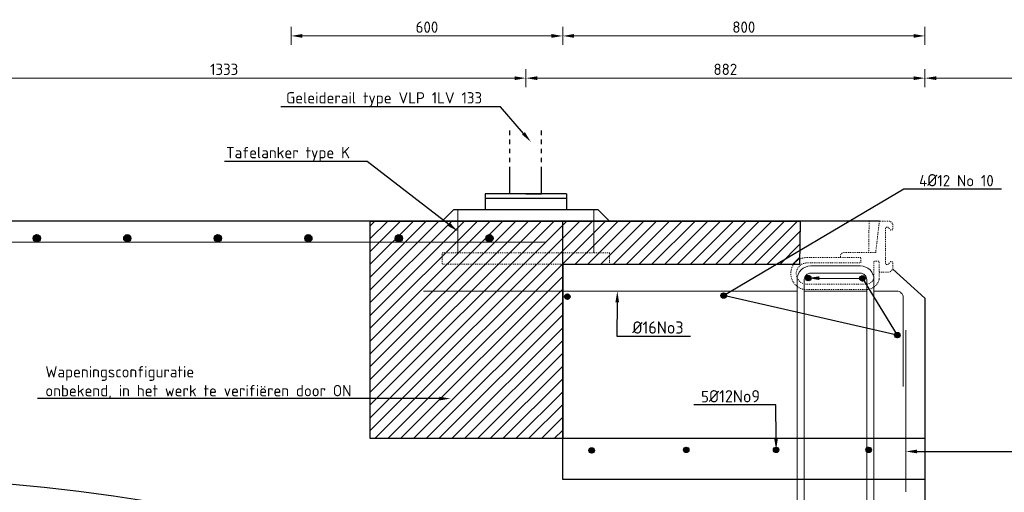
# Model space of a CAD drawing. Header units: millimetres. Extents: x -8028558 to 327273, y -63352 to 83293.
# Tile 145 of 195: x 291044 to 293219, y -18852 to -17807. Entities that reach past the tile are written whole.
import ezdxf
from ezdxf import colors
from ezdxf.entities.mleader import LeaderData, LeaderLine
from ezdxf.math import Vec2, Vec3

# ---------------------------------------------------------------- set-up
doc = ezdxf.new("R2010")
doc.units = ezdxf.units.MM
doc.linetypes.add('NLCS-HIDDEN', pattern=[4, 2, -2])
doc.linetypes.add('ZZ-HIDDEN-SO', pattern=[4, 2, -2])
for name, color, linetype, lineweight in [('B-CO-BC-BETONVORM-GD', 90, 'Continuous', 25), ('B-CO-BC-BETONVORM-GN', 10, 'ZZ-HIDDEN-SO', 13), ('B-CO-BC-BETONVORM-M', 7, 'Continuous', 18), ('B-CO-BC-STORTNAAD-GD', 10, 'BC-STORTNAAD', 25), ('B-CO-BC-WAPENING-G', 170, 'Continuous', 18), ('B-CO-BC-WAPENING-GD', 130, 'Continuous', 25), ('B-CO-BC-WAPENING_HOOFDWAPENING-G', 170, 'Continuous', 18), ('B-CO-KL-OVERIG_MANTELBUIS-GD', 8, 'Continuous', 25), ('B-CO-SC-STAALVORM-A', 252, 'Continuous', 18), ('B-CO-SC-STAALVORM-AD', 252, 'Continuous', 18), ('B-CO-SC-STAALVORM-GN', 10, 'NLCS-HIDDEN', 13), ('B-WE-BV-GELEIDECONSTRUCTIE_GELEIDERAIL-GD', 210, 'Continuous', 25), ('X-XX-AL-M', 7, 'Continuous', 18), ('X-XX-AL-VERWIJZING-T25', 7, 'Continuous', 25)]:
    doc.layers.add(name, color=color, linetype=linetype, lineweight=lineweight)
doc.layers.add('X-XX-AL-VERWIJZING_VBK_AFGEWEZEN-GD', color=7, linetype='Continuous', lineweight=25, true_color=0xd10000, transparency=0.7)
doc.styles.add('NLCS-ISO-MM10-T25', font='NLCS-ISO.ttf', dxfattribs={"height": 25})
doc.linetypes.add('BC-STORTNAAD', pattern='A,15,-1,[175,NLCS.SHX,S=1,R=0,X=0,Y=0],-1', length=17)
doc.dimstyles.new('NLCS-MM10-T25-PIJL_L0_H0', dxfattribs={"dimscale": 10, "dimtxt": 2.5, "dimasz": 2.5, "dimexe": 2, "dimexo": 2, "dimgap": 0.7, "dimtad": 1, "dimdec": 0, "dimzin": 0, "dimdsep": 46, "dimtxsty": 'NLCS-ISO-MM10-T25', "dimcen": 0, "dimdle": 2, "dimclrd": 256, "dimclre": 256, "dimclrt": 256, "dimadec": 0, "dimazin": 0, "dimtfac": 1, "dimtdec": 3, "dimtofl": 0, "dimtmove": 0, "dimatfit": 3, "dimfxl": 2, "dimfxlon": 1, "dimtfillclr": 256, "dimtolj": 1, "dimtzin": 0, "dimlwd": -1, "dimlwe": -1, "dimarcsym": 0})
doc.dimstyles.new('NLCS-MM10-T25-PIJL_L0_H4', dxfattribs={"dimscale": 10, "dimtxt": 2.5, "dimasz": 2.5, "dimexe": 2, "dimexo": 2, "dimgap": 0.7, "dimtad": 1, "dimdec": 0, "dimzin": 0, "dimdsep": 46, "dimtxsty": 'NLCS-ISO-MM10-T25', "dimcen": 0, "dimdle": 2, "dimclrd": 256, "dimclre": 256, "dimclrt": 256, "dimadec": 4, "dimazin": 0, "dimtfac": 1, "dimtdec": 3, "dimtofl": 0, "dimtmove": 0, "dimatfit": 3, "dimfxl": 2, "dimfxlon": 1, "dimtfillclr": 256, "dimtolj": 1, "dimtzin": 0, "dimlwd": -1, "dimlwe": -1, "dimarcsym": 0})
pattern_1 = [(45, (42071.903, 649.2284), (-2.828427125, 2.828427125), []), (45, (42071.903, 651.6568), (-2.828427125, 2.828427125), []), (45, (42071.903, 651.7568), (-2.828427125, 2.828427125), []), (45, (42071.903, 651.8568), (-2.828427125, 2.828427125), [])]
pattern_2 = [(45, (42059.471, 708.551), (-2.828427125, 2.828427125), []), (45, (42059.471, 710.9792), (-2.828427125, 2.828427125), []), (45, (42059.471, 711.0792), (-2.828427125, 2.828427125), []), (45, (42059.471, 711.1792), (-2.828427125, 2.828427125), [])]

# ---------------------------------------------------------------- blocks, each defined once
blk = doc.blocks.new('*D1891')
at = {"layer": 'X-XX-AL-M', "transparency": 16777216}
for p, q in [((293043.9, -17956.5), (293043.9, -17916.5)), ((293610.9, -17956.5), (293610.9, -17916.5)), ((293068.9, -17936.5), (293585.9, -17936.5))]:
    blk.add_line(p, q, dxfattribs=at)
for points in [[(293068.9, -17932.4), (293068.9, -17940.7), (293043.9, -17936.5)], [(293585.9, -17932.4), (293585.9, -17940.7), (293610.9, -17936.5)]]:
    blk.add_solid(points, dxfattribs=at)
at = {"layer": 'X-XX-AL-M', "transparency": 16777216, "insert": (293327.4, -17917), "char_height": 25, "attachment_point": 5, "style": 'NLCS-ISO-MM10-T25'}
blk.add_mtext('\\A1;Var.', dxfattribs=at)
blk = doc.blocks.new('*D2098')
at = {"layer": 'B-CO-BC-BETONVORM-M', "transparency": 16777216}
for p, q in [((291643.9, -17863.2), (291643.9, -17823.2)), ((292243.9, -17863.2), (292243.9, -17823.2)), ((291668.9, -17843.2), (292218.9, -17843.2))]:
    blk.add_line(p, q, dxfattribs=at)
for points in [[(291668.9, -17839), (291668.9, -17847.3), (291643.9, -17843.2)], [(292218.9, -17839), (292218.9, -17847.3), (292243.9, -17843.2)]]:
    blk.add_solid(points, dxfattribs=at)
at = {"layer": 'B-CO-BC-BETONVORM-M', "transparency": 16777216, "insert": (291943.9, -17823.7), "char_height": 25, "attachment_point": 5, "style": 'NLCS-ISO-MM10-T25'}
blk.add_mtext('\\A1;600', dxfattribs=at)
blk = doc.blocks.new('*D2099')
at = {"layer": 'B-CO-BC-BETONVORM-M', "transparency": 16777216}
for p, q in [((292243.9, -17863.2), (292243.9, -17823.2)), ((293043.9, -17863.2), (293043.9, -17823.2)), ((292268.9, -17843.2), (293018.9, -17843.2))]:
    blk.add_line(p, q, dxfattribs=at)
for points in [[(292268.9, -17839), (292268.9, -17847.3), (292243.9, -17843.2)], [(293018.9, -17839), (293018.9, -17847.3), (293043.9, -17843.2)]]:
    blk.add_solid(points, dxfattribs=at)
at = {"layer": 'B-CO-BC-BETONVORM-M', "transparency": 16777216, "insert": (292643.9, -17823.7), "char_height": 25, "attachment_point": 5, "style": 'NLCS-ISO-MM10-T25'}
blk.add_mtext('\\A1;800', dxfattribs=at)
blk = doc.blocks.new('*D2097')
at = {"layer": 'X-XX-AL-M', "transparency": 16777216}
for p, q in [((292243.9, -18964.2), (292243.9, -19004.2)), ((292313.9, -18964.2), (292313.9, -19004.2)), ((292268.9, -18984.2), (292288.9, -18984.2))]:
    blk.add_line(p, q, dxfattribs=at)
for points in [[(292268.9, -18980.1), (292268.9, -18988.4), (292243.9, -18984.2)], [(292288.9, -18980.1), (292288.9, -18988.4), (292313.9, -18984.2)]]:
    blk.add_solid(points, dxfattribs=at)
at = {"layer": 'X-XX-AL-M', "transparency": 16777216, "insert": (292278.9, -18964.7), "char_height": 25, "attachment_point": 5, "style": 'NLCS-ISO-MM10-T25'}
blk.add_mtext('\\A1;70', dxfattribs=at)
blk = doc.blocks.new('geleiderailconstructie')
at = {"layer": 'B-WE-BV-GELEIDECONSTRUCTIE_GELEIDERAIL-GD', "flags": 128}
for points in [[(-28291.3, -6868.1), (-28291.3, -6858.1)], [(-28221.3, -6868.1), (-28221.3, -6858.1)], [(-28291.3, -6888.1), (-28291.3, -6878.1)], [(-28221.3, -6888.1), (-28221.3, -6878.1)], [(-28291.3, -6908.1), (-28291.3, -6898.1)], [(-28221.3, -6908.1), (-28221.3, -6898.1)], [(-28291.3, -6928.1), (-28291.3, -6918.1)], [(-28256.3, -6998.1), (-28291.3, -6998.1), (-28291.3, -6938.1)], [(-28256.3, -6998.1), (-28221.3, -6998.1), (-28221.3, -6938.1)], [(-28221.3, -6928.1), (-28221.3, -6918.1)], [(-28346.3, -6998.1), (-28166.3, -6998.1)], [(-28346.3, -6998.1), (-28346.3, -7033.1)], [(-28166.3, -6998.1), (-28166.3, -7033.1)], [(-28346.3, -7008.1), (-28166.3, -7008.1)], [(-28416.3, -7033.1), (-28441.3, -7058.1)], [(-28416.3, -7033.1), (-28096.3, -7033.1)], [(-28096.3, -7033.1), (-28071.3, -7058.1)]]:
    blk.add_lwpolyline(points, dxfattribs=at)
blk = doc.blocks.new('*D2105')
at = {"layer": 'B-CO-BC-BETONVORM-M', "transparency": 16777216}
for p, q in [((292162.4, -17956.5), (292162.4, -17916.5)), ((293043.9, -17956.5), (293043.9, -17916.5)), ((292187.4, -17936.5), (293018.9, -17936.5))]:
    blk.add_line(p, q, dxfattribs=at)
for points in [[(292187.4, -17932.4), (292187.4, -17940.7), (292162.4, -17936.5)], [(293018.9, -17932.4), (293018.9, -17940.7), (293043.9, -17936.5)]]:
    blk.add_solid(points, dxfattribs=at)
at = {"layer": 'B-CO-BC-BETONVORM-M', "transparency": 16777216, "insert": (292603.1, -17917), "char_height": 25, "attachment_point": 5, "style": 'NLCS-ISO-MM10-T25'}
blk.add_mtext('\\A1;882', dxfattribs=at)
blk = doc.blocks.new('*D2110')
at = {"layer": 'B-CO-BC-BETONVORM-M', "transparency": 16777216}
for p, q in [((290829.4, -17956.5), (290829.4, -17916.5)), ((292162.4, -17956.5), (292162.4, -17916.5)), ((290854.4, -17936.5), (292137.4, -17936.5))]:
    blk.add_line(p, q, dxfattribs=at)
for points in [[(290854.4, -17932.4), (290854.4, -17940.7), (290829.4, -17936.5)], [(292137.4, -17932.4), (292137.4, -17940.7), (292162.4, -17936.5)]]:
    blk.add_solid(points, dxfattribs=at)
at = {"layer": 'B-CO-BC-BETONVORM-M', "transparency": 16777216, "insert": (291495.9, -17917), "char_height": 25, "attachment_point": 5, "style": 'NLCS-ISO-MM10-T25'}
blk.add_mtext('\\A1;1333', dxfattribs=at)

msp = doc.modelspace()

# ---------------------------------------------------------------- hatches: boundary and pattern name
at = {"layer": 'B-CO-SC-STAALVORM-A'}
h = msp.add_hatch(dxfattribs=at)
h.set_pattern_fill('ACO-STAAL', color=256, pattern_type=2)
h.set_pattern_definition([(45, (307740.3067, -10258.348), (-2.8284271, 2.8284271), []), (45, (307740.3067, -10255.9198), (-2.8284271, 2.8284271), []), (45, (307740.3067, -10255.8198), (-2.8284271, 2.8284271), []), (45, (307740.3067, -10255.7198), (-2.8284271, 2.8284271), [])])
h.paths.add_polyline_path([(291073.9, -18290.4, -1), (291089.9, -18290.4, -1)])
h = msp.add_hatch(dxfattribs=at)
h.set_pattern_fill('ACO-STAAL', color=256, pattern_type=2)
h.set_pattern_definition([(45, (307540.3067, -10258.348), (-2.8284271, 2.8284271), []), (45, (307540.3067, -10255.9198), (-2.8284271, 2.8284271), []), (45, (307540.3067, -10255.8198), (-2.8284271, 2.8284271), []), (45, (307540.3067, -10255.7198), (-2.8284271, 2.8284271), [])])
h.paths.add_polyline_path([(291273.9, -18290.4, -1), (291289.9, -18290.4, -1)])
h = msp.add_hatch(dxfattribs=at)
h.set_pattern_fill('ACO-STAAL', color=256, pattern_type=2)
h.set_pattern_definition([(45, (308540.3067, -10258.348), (-2.8284271, 2.8284271), []), (45, (308540.3067, -10255.9198), (-2.8284271, 2.8284271), []), (45, (308540.3067, -10255.8198), (-2.8284271, 2.8284271), []), (45, (308540.3067, -10255.7198), (-2.8284271, 2.8284271), [])])
h.paths.add_polyline_path([(291473.9, -18290.4, -1), (291489.9, -18290.4, -1)])
h = msp.add_hatch(dxfattribs=at)
h.set_pattern_fill('ACO-STAAL', color=256, pattern_type=2)
h.set_pattern_definition([(45, (308340.3067, -10258.348), (-2.8284271, 2.8284271), []), (45, (308340.3067, -10255.9198), (-2.8284271, 2.8284271), []), (45, (308340.3067, -10255.8198), (-2.8284271, 2.8284271), []), (45, (308340.3067, -10255.7198), (-2.8284271, 2.8284271), [])])
h.paths.add_polyline_path([(291673.9, -18290.4, -1), (291689.9, -18290.4, -1)])
h = msp.add_hatch(dxfattribs=at)
h.set_pattern_fill('ACO-STAAL', color=256, pattern_type=2)
h.set_pattern_definition([(45, (308140.3067, -10258.348), (-2.8284271, 2.8284271), []), (45, (308140.3067, -10255.9198), (-2.8284271, 2.8284271), []), (45, (308140.3067, -10255.8198), (-2.8284271, 2.8284271), []), (45, (308140.3067, -10255.7198), (-2.8284271, 2.8284271), [])])
h.paths.add_polyline_path([(291873.9, -18290.4, -1), (291889.9, -18290.4, -1)])
h = msp.add_hatch(dxfattribs=at)
h.set_pattern_fill('ACO-STAAL', color=256, pattern_type=2)
h.set_pattern_definition([(45, (308740.3067, -10258.348), (-2.8284271, 2.8284271), []), (45, (308740.3067, -10255.9198), (-2.8284271, 2.8284271), []), (45, (308740.3067, -10255.8198), (-2.8284271, 2.8284271), []), (45, (308740.3067, -10255.7198), (-2.8284271, 2.8284271), [])])
h.paths.add_polyline_path([(292073.9, -18290.4, -1), (292089.9, -18290.4, -1)])
at = {"layer": 'B-CO-SC-STAALVORM-AD'}
h = msp.add_hatch(dxfattribs=at)
h.set_pattern_fill('ACO-STAAL', color=256, pattern_type=2)
h.set_pattern_definition(pattern_2)
h.paths.add_polyline_path([(292792.1, -18378.4, 1), (292780.1, -18378.4, 1)])
h = msp.add_hatch(dxfattribs=at)
h.set_pattern_fill('ACO-STAAL', color=256, pattern_type=2)
h.set_pattern_definition(pattern_2)
h.paths.add_polyline_path([(292912, -18379.1, 1), (292900, -18379.1, 1)])
h = msp.add_hatch(dxfattribs=at)
h.set_pattern_fill('ACO-STAAL', color=256, pattern_type=2)
h.set_pattern_definition([(45, (41594.974, 987.7553), (-2.828427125, 2.828427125), []), (45, (41594.974, 990.1837), (-2.828427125, 2.828427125), []), (45, (41594.974, 990.2837), (-2.828427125, 2.828427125), []), (45, (41594.974, 990.3837), (-2.828427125, 2.828427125), [])])
h.paths.add_polyline_path([(292260.1, -18419.5, 1), (292248.1, -18419.5, 1)])
h = msp.add_hatch(dxfattribs=at)
h.set_pattern_fill('ACO-STAAL', color=256, pattern_type=2)
h.set_pattern_definition([(45, (42059.471, 736.483), (-2.828427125, 2.828427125), []), (45, (42059.471, 738.9113), (-2.828427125, 2.828427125), []), (45, (42059.471, 739.0113), (-2.828427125, 2.828427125), []), (45, (42059.471, 739.1113), (-2.828427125, 2.828427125), [])])
h.paths.add_polyline_path([(292605.4, -18417, 1), (292593.4, -18417, 1)])
h = msp.add_hatch(dxfattribs=at)
h.set_pattern_fill('ACO-STAAL', color=256, pattern_type=2)
h.set_pattern_definition([(45, (42083.7073, 823.265), (-2.828427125, 2.828427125), []), (45, (42083.7073, 825.6935), (-2.828427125, 2.828427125), []), (45, (42083.7073, 825.7935), (-2.828427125, 2.828427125), []), (45, (42083.7073, 825.8935), (-2.828427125, 2.828427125), [])])
h.paths.add_polyline_path([(292989, -18504.5, 1), (292977, -18504.5, 1)])
h = msp.add_hatch(dxfattribs=at)
h.set_pattern_fill('ACO-STAAL', color=256, pattern_type=2)
h.set_pattern_definition(pattern_1)
h.paths.add_polyline_path([(292313.8, -18759.4, 1), (292301.8, -18759.4, 1)])
h = msp.add_hatch(dxfattribs=at)
h.set_pattern_fill('ACO-STAAL', color=256, pattern_type=2)
h.set_pattern_definition(pattern_1)
h.paths.add_polyline_path([(292522.7, -18758, 1), (292510.7, -18758, 1)])
h = msp.add_hatch(dxfattribs=at)
h.set_pattern_fill('ACO-STAAL', color=256, pattern_type=2)
h.set_pattern_definition([(45, (42270.327, 649.2284), (-2.828427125, 2.828427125), []), (45, (42270.327, 651.6568), (-2.828427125, 2.828427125), []), (45, (42270.327, 651.7568), (-2.828427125, 2.828427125), []), (45, (42270.327, 651.8568), (-2.828427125, 2.828427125), [])])
h.paths.add_polyline_path([(292721.2, -18758, 1), (292709.2, -18758, 1)])
h = msp.add_hatch(dxfattribs=at)
h.set_pattern_fill('ACO-STAAL', color=256, pattern_type=2)
h.set_pattern_definition(pattern_1)
h.paths.add_polyline_path([(292925.7, -18758, 1), (292913.7, -18758, 1)])
at = {"layer": 'X-XX-AL-VERWIJZING_VBK_AFGEWEZEN-GD'}
h = msp.add_hatch(dxfattribs=at)
h.set_pattern_fill('ACO-BETON_GEWAPEND-SODMM', color=256, scale=10, pattern_type=2)
h.set_pattern_definition([(45, (42071.903, -10368.062), (-14.1421356, 14.1421356), [])])
h.paths.add_polyline_path([(292768.5, -18252.4), (292766.8, -18348.2), (292243.9, -18348.2), (292243.9, -18617.6), (292243.9, -18733.2), (291818.5, -18733.2), (291818.5, -18252.4)])

# ---------------------------------------------------------------- linework, layer by layer
at = {"layer": 'B-CO-BC-BETONVORM-GD', "flags": 128}
for points in [[(292943.4, -18252.4), (288901.9, -18252.4), (288843.9, -18310.4), (288843.9, -18350.4)], [(293043.9, -18423.1), (292973.1, -18358.5)], [(293043.9, -18423.1), (293043.9, -19055.9)]]:
    msp.add_lwpolyline(points, dxfattribs=at)
at = {"layer": 'B-CO-BC-BETONVORM-GN', "flags": 128}
msp.add_lwpolyline([(292920.8, -18252.4), (292919.7, -18321.7)], dxfattribs=at)
at = {"layer": 'B-CO-BC-STORTNAAD-GD', "flags": 128}
for points in [[(292243.9, -18671), (292243.9, -18252.4)], [(292243.9, -18823.3), (292243.9, -18671)], [(292620.6, -18733.2), (292243.9, -18733.2)], [(293043.9, -18733.2), (292293.9, -18733.2)], [(292620.6, -18823.3), (292243.9, -18823.3)], [(293043.9, -18823.3), (292293.9, -18823.3)]]:
    msp.add_lwpolyline(points, dxfattribs=at)
at = {"layer": 'B-CO-BC-WAPENING-G', "flags": 128}
msp.add_lwpolyline([(288926.8, -18299.3), (292206.9, -18299.3)], dxfattribs=at)
at = {"layer": 'B-CO-BC-WAPENING-GD'}
for centre, radius in [((291081.9, -18290.4), 8), ((291281.9, -18290.4), 8), ((291481.9, -18290.4), 8), ((291681.9, -18290.4), 8), ((291881.9, -18290.4), 8), ((292081.9, -18290.4), 8), ((292786.1, -18378.4), 6), ((292906, -18379.1), 6), ((292254.1, -18419.5), 6), ((292599.4, -18417), 6), ((292983, -18504.5), 6), ((292307.8, -18759.4), 6), ((292516.7, -18758), 6), ((292715.2, -18758), 6), ((292919.7, -18758), 6)]:
    msp.add_circle(centre, radius, dxfattribs=at)
at = {"layer": 'B-CO-BC-WAPENING_HOOFDWAPENING-G', "flags": 128}
for points in [[(292012.4, -18227.4), (292012.4, -18322.8)], [(292312.4, -18227.4), (292312.4, -18322.8)], [(292761.5, -18407.3), (291936.4, -18407.3)], [(292915.5, -18407.3), (292777.5, -18407.3)], [(293001.5, -18493.8), (293001.5, -18850.5)]]:
    msp.add_lwpolyline(points, dxfattribs=at)
at = {"layer": 'B-CO-BC-WAPENING_HOOFDWAPENING-G'}
for points in [[(292761.5, -19181.9), (292761.5, -18381.6, -0.414214), (292791.5, -18351.6), (292901.5, -18351.6, -0.414214), (292931.5, -18381.6), (292931.5, -19181.9, -0.414214), (292901.5, -19211.9), (292791.5, -19211.9, -0.414214), (292761.5, -19181.9)], [(292777.5, -19181.9), (292777.5, -18381.6, -0.414214), (292791.5, -18367.6), (292901.5, -18367.6, -0.414214), (292915.5, -18381.6), (292915.5, -19181.9, -0.414214), (292901.5, -19195.9), (292791.5, -19195.9, -0.414214), (292777.5, -19181.9)]]:
    msp.add_lwpolyline(points, format="xyb", close=True, dxfattribs=at)
at = {"layer": 'B-CO-BC-WAPENING_HOOFDWAPENING-G', "flags": 128}
msp.add_lwpolyline([(292996, -18618.3), (292996, -18421.3, 0.414214), (292982, -18407.3), (292931.5, -18407.3)], format="xyb", dxfattribs=at)
at = {"layer": 'B-CO-KL-OVERIG_MANTELBUIS-GD', "flags": 128}
msp.add_lwpolyline([(288843.9, -18828.3), (290670.7, -18817.7, -0.152435), (293001.2, -19548.8, -0.156667)], format="xyb", dxfattribs=at)
at = {"layer": 'B-CO-SC-STAALVORM-GN', "flags": 128}
msp.add_lwpolyline([(292943.3, -18365), (292966.6, -18365), (292973.1, -18358.5), (292973.1, -18345.3, 0.748975), (292966.6, -18343.4, -0.045064), (292963.3, -18347.5, -0.61982), (292956.6, -18345.5), (292956.6, -18268.8, -0.61982), (292963.3, -18266.8, -0.045064), (292966.6, -18270.9, 0.748975), (292973.1, -18269), (292973.1, -18258.2), (292967.3, -18252.4), (292943.4, -18252.4), (292935.3, -18321.7), (292863, -18321.7), (292857.5, -18327.3), (292857.5, -18333.3)], format="xyb", dxfattribs=at)
msp.add_lwpolyline([(292347.4, -18322.8), (292347.4, -18347.8), (291977.4, -18347.8), (291977.4, -18322.8)], close=True, dxfattribs=at)
msp.add_lwpolyline([(292943, -18380.2, -0.360277), (292914.3, -18403.9), (292783.3, -18403.9, -1), (292783.3, -18332.8), (292902.4, -18332.8), (292902.4, -18344.8), (292783.3, -18344.8, 1), (292783.3, -18391.9), (292914.3, -18391.9, 0.360277), (292931.2, -18377.9), (292931.2, -18341.3), (292943.3, -18341.3), (292943.3, -18371.7)], format="xyb", close=True, dxfattribs=at)
at = {"layer": 'X-XX-AL-VERWIJZING_VBK_AFGEWEZEN-GD', "flags": 128}
msp.add_lwpolyline([(292768.5, -18252.4), (292766.8, -18348.2), (292243.9, -18348.2), (292243.9, -18617.6), (292243.9, -18617.6), (292243.9, -18733.2), (291818.5, -18733.2), (291818.5, -18252.4)], close=True, dxfattribs=at)

# ---------------------------------------------------------------- block references
at = {"layer": 'X-XX-AL-VERWIJZING-T25', "xscale": -1}
msp.add_blockref('geleiderailconstructie', (263906, -11194.3), dxfattribs=at)

# ---------------------------------------------------------------- dimensions: what is measured, and where the dimension line sits
at = {"layer": 'B-CO-BC-BETONVORM-M'}
for base, p1, p2, picture, middle in [((292243.9, -17843.2), (291643.9, -18373.3), (292243.9, -18373.3), '*D2098', (291943.9, -17823.7)), ((293043.9, -17843.2), (292243.9, -18823.3), (293043.9, -18823.3), '*D2099', (292643.9, -17823.7)), ((292162.4, -17936.5), (290829.4, -18227.4), (292162.4, -18227.4), '*D2110', (291495.9, -17917)), ((293043.9163, -17936.5302), (292162.3556, -18227.4132), (293043.9163, -18423.1042), '*D2105', (292603.136, -17917.0302))]:
    dim = msp.add_linear_dim(base=base, p1=p1, p2=p2, dimstyle='NLCS-MM10-T25-PIJL_L0_H0', dxfattribs=at)
    dim.commit()
    dim.dimension.update_dxf_attribs({"geometry": picture, "text_midpoint": middle})
at = {"layer": 'X-XX-AL-M'}
dim = msp.add_linear_dim(base=(293610.9, -17936.5), p1=(293043.9, -18823.3), p2=(293610.9, -18823.3), text='Var.', dimstyle='NLCS-MM10-T25-PIJL_L0_H4', dxfattribs=at)
dim.commit()
dim.dimension.update_dxf_attribs({"geometry": '*D1891', "text_midpoint": (293327.4, -17917)})
dim = msp.add_linear_dim(base=(292313.9, -18984.2), p1=(292243.9, -18823.3), p2=(292313.9, -18823.3), dimstyle='NLCS-MM10-T25-PIJL_L0_H4', dxfattribs=at)
dim.commit()
dim.dimension.update_dxf_attribs({"geometry": '*D2097', "text_midpoint": (292278.9, -18964.7)})

# ---------------------------------------------------------------- leaders
at = {"layer": 'X-XX-AL-VERWIJZING-T25'}
ml = msp.add_multileader_mtext('Standard', dxfattribs=at)
ml.set_content('Geleiderail type VLP 1LV 133', color=256, style='NLCS-ISO-MM10-T25')
ml.set_leader_properties(color=256, linetype='ByLayer', lineweight=-1)
ml.build(insert=Vec2(0, 0))
ml.multileader.update_dxf_attribs({"text_left_attachment_type": 5, "text_right_attachment_type": 5, "dogleg_length": 25, "arrow_head_size": 25})
ctx = ml.context
ctx.base_point, ctx.char_height, ctx.arrow_head_size, ctx.landing_gap_size, ctx.plane_origin = Vec3(291623.6, -18000), 25, 25, 9, Vec3(292173.5, -18077.4)
ctx.left_attachment, ctx.right_attachment = 5, 5
notes = []
notes.append((ctx, [(1, (1, 1, 0), (292106.6, -18000), (-1, 0), 25, [(0, [(292173.5, -18077.4)], 0, [])])]))
ctx.mtext.insert, ctx.mtext.flow_direction = Vec3(291632.6, -17967.5), 5
ml = msp.add_multileader_mtext('Standard', dxfattribs=at)
ml.set_content('Tafelanker type K', color=256, style='NLCS-ISO-MM10-T25')
ml.set_leader_properties(color=256, linetype='ByLayer', lineweight=-1)
ml.build(insert=Vec2(0, 0))
ml.multileader.update_dxf_attribs({"text_left_attachment_type": 5, "text_right_attachment_type": 5, "dogleg_length": 25, "arrow_head_size": 25})
ctx = ml.context
ctx.base_point, ctx.char_height, ctx.arrow_head_size, ctx.landing_gap_size, ctx.plane_origin = Vec3(291491.2, -18121), 25, 25, 9, Vec3(292012.4, -18275.1)
ctx.left_attachment, ctx.right_attachment = 5, 5
notes.append((ctx, [(1, (1, 1, 0), (291811.7, -18121), (-1, 0), 25, [(0, [(292012.4, -18275.1)], 0, [])])]))
ctx.mtext.insert, ctx.mtext.flow_direction = Vec3(291500.2, -18088.5), 5
ml = msp.add_multileader_mtext('Standard', dxfattribs=at)
ml.set_content('4{\\H1.08333x;Ø}12 No 10', color=256, style='NLCS-ISO-MM10-T25')
ml.set_leader_properties(color=256, linetype='ByLayer', lineweight=-1)
ml.build(insert=Vec2(0, 0))
ml.multileader.update_dxf_attribs({"text_left_attachment_type": 5, "text_right_attachment_type": 5, "dogleg_length": 25, "arrow_head_size": 25})
ctx = ml.context
ctx.base_point, ctx.char_height, ctx.arrow_head_size, ctx.landing_gap_size, ctx.plane_origin = Vec3(293022.2, -18181), 25, 25, 9, Vec3(292784.5, -18372)
ctx.left_attachment, ctx.right_attachment = 5, 5
notes.append((ctx, [(0, (1, 1, 0), (292997.2, -18181), (1, 0), 25, [(3, [(292786.1, -18378.4), (292906, -18379.1), (292983, -18504.5), (292599.4, -18417)], 0, [])])]))
ctx.mtext.insert, ctx.mtext.rotation, ctx.mtext.flow_direction = Vec3(293031.2, -18148.5), 6.283185, 5
ml = msp.add_multileader_mtext('Standard', dxfattribs=at)
ml.set_content('{\\H1.08333x;Ø16No3}', color=256, style='NLCS-ISO-MM10-T25')
ml.set_leader_properties(color=256, linetype='ByLayer', lineweight=-1)
ml.build(insert=Vec2(0, 0))
ml.multileader.update_dxf_attribs({"text_left_attachment_type": 5, "text_right_attachment_type": 5, "dogleg_length": 25, "arrow_head_size": 25})
ctx = ml.context
ctx.base_point, ctx.char_height, ctx.arrow_head_size, ctx.landing_gap_size, ctx.plane_origin = Vec3(292388.7, -18506.6), 25, 25, 9, Vec3(292374.8, -18606.2)
ctx.left_attachment, ctx.right_attachment = 5, 5
notes.append((ctx, [(0, (1, 1, 0), (292363.7, -18506.6), (1, 0), 25, [(0, [(292364.5, -18407.3)], 0, [])])]))
ctx.mtext.insert, ctx.mtext.width, ctx.mtext.flow_direction = Vec3(292397.7, -18474.1), 192.032, 5
ml = msp.add_multileader_mtext('Standard', dxfattribs=at)
ml.set_content('Stekken7+8Ø12No4', color=256, style='NLCS-ISO-MM10-T25')
ml.set_leader_properties(color=256, linetype='ByLayer', lineweight=-1)
ml.build(insert=Vec2(0, 0))
ml.multileader.update_dxf_attribs({"text_left_attachment_type": 5, "text_right_attachment_type": 5, "dogleg_length": 25, "arrow_head_size": 25})
ctx = ml.context
ctx.base_point, ctx.char_height, ctx.arrow_head_size, ctx.landing_gap_size, ctx.plane_origin, ctx.plane_x_axis, ctx.plane_y_axis = Vec3(293350.3, -18736.8), 25, 25, 9, Vec3(293523.8, -18892.6), Vec3(0, 1), Vec3(-1, 0)
ctx.left_attachment, ctx.right_attachment = 5, 5
notes.append((ctx, [(0, (1, 1, 0), (293350.3, -18761.8), (0, 1), 25, [(1, [(293001.5, -18761.6), (293660.5, -18761.6)], 0, [])])]))
ctx.mtext.insert, ctx.mtext.text_direction, ctx.mtext.rotation, ctx.mtext.flow_direction = Vec3(293320.3, -18727.8), Vec3(0, 1), 1.570796, 5
ml = msp.add_multileader_mtext('Standard', dxfattribs=at)
ml.set_content('Wapeningsconfiguratie\\Ponbekend, in het werk te verifiëren door ON', color=256, style='NLCS-ISO-MM10-T25')
ml.set_leader_properties(color=256, linetype='ByLayer', lineweight=-1)
ml.build(insert=Vec2(0, 0))
ml.multileader.update_dxf_attribs({"text_left_attachment_type": 5, "text_right_attachment_type": 5, "dogleg_length": 25, "arrow_head_size": 25})
ctx = ml.context
ctx.base_point, ctx.char_height, ctx.arrow_head_size, ctx.landing_gap_size, ctx.plane_origin = Vec3(291091.9, -18644.7), 25, 25, 9, Vec3(291935.7, -18623.4)
ctx.left_attachment, ctx.right_attachment = 5, 5
notes.append((ctx, [(1, (1, 1, 0), (291818.6, -18644.7), (-1, 0), 25, [(0, [(291996.3, -18644.7)], 0, [])])]))
ctx.mtext.insert, ctx.mtext.flow_direction = Vec3(291100.9, -18573), 5
ml = msp.add_multileader_mtext('Standard', dxfattribs=at)
ml.set_content('5{\\H1.08333x;Ø12No9}', color=256, style='NLCS-ISO-MM10-T25')
ml.set_leader_properties(color=256, linetype='ByLayer', lineweight=-1)
ml.build(insert=Vec2(0, 0))
ml.multileader.update_dxf_attribs({"text_left_attachment_type": 5, "text_right_attachment_type": 5, "dogleg_length": 25, "arrow_head_size": 25})
ctx = ml.context
ctx.base_point, ctx.char_height, ctx.arrow_head_size, ctx.landing_gap_size, ctx.plane_origin = Vec3(292540.5, -18658.5), 25, 25, 9, Vec3(292725.5, -18956.9)
ctx.left_attachment, ctx.right_attachment = 5, 5
notes.append((ctx, [(1, (1, 1, 0), (292715, -18658.5), (-1, 0), 25, [(0, [(292715.2, -18758)], 0, [])])]))
ctx.mtext.insert, ctx.mtext.width, ctx.mtext.flow_direction = Vec3(292549.5, -18626), 192.032, 5
for ctx, leaders in notes:
    for number, flags, end, landing, length, lines in leaders:
        leader = LeaderData()
        leader.index, (leader.has_last_leader_line, leader.has_dogleg_vector, leader.attachment_direction) = number, flags
        leader.last_leader_point, leader.dogleg_vector, leader.dogleg_length = Vec3(end), Vec3(landing), length
        for number, points, colour, breaks in lines:
            line = LeaderLine()
            line.index, line.vertices, line.color, line.breaks = number, Vec3.list(points), colors.encode_raw_color(colour), breaks
            leader.lines.append(line)
        ctx.leaders.append(leader)

doc.saveas('drawing.dxf')
